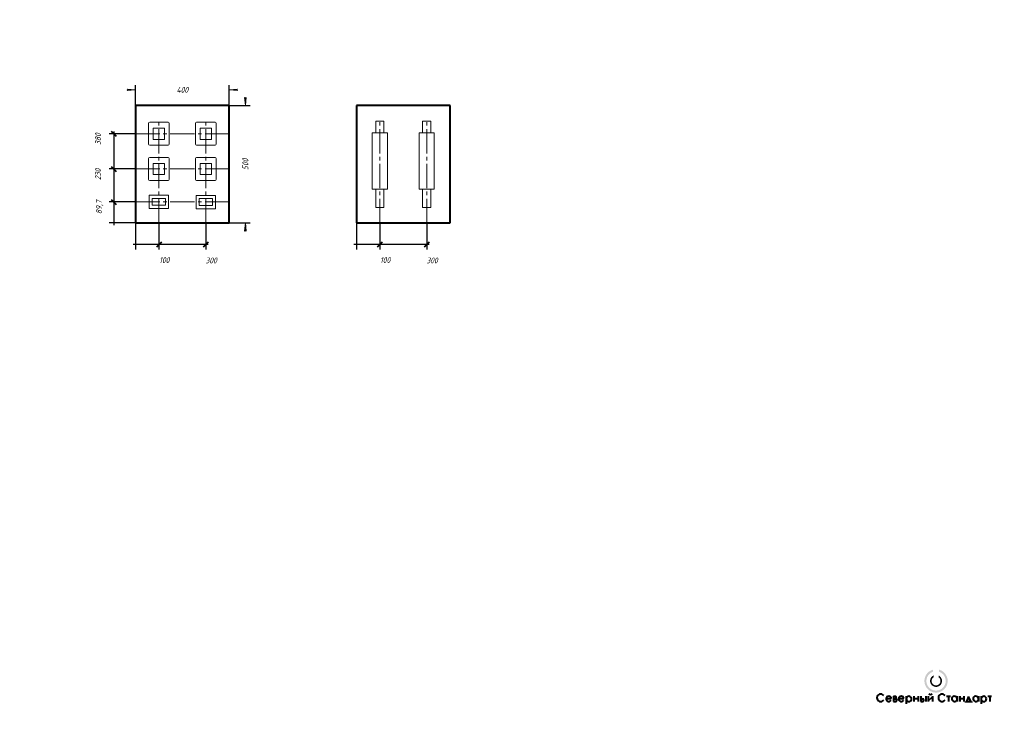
# Model space of a CAD drawing. Header units: millimetres. Extents: x 0 to 420, y 0 to 297.
import ezdxf

# ---------------------------------------------------------------- set-up
doc = ezdxf.new("R2010")
doc.units = ezdxf.units.MM
for name, pattern in [('K5LT32768', [0]), ('K5LT_AXLED', [14.833333, 10.333333, -1.5, 1.5, -1.5]), ('K5LT_BASIC', [0]), ('K5LT_THIN', [0])]:
    doc.linetypes.add(name, pattern=pattern)
doc.layers.add('Системный слой', color=1, linetype='Continuous', true_color=0xff0000)
doc.layers.add('Системный слой (1)', color=7, linetype='Continuous')
doc.styles.add('KDIMTEXTSTYLE', font='GOST_AU.SHX', dxfattribs={"width": 0.96, "oblique": 15, "height": 5})
doc.dimstyles.new('KDIMSTYLE (0.10)', dxfattribs={"dimtxt": 5, "dimasz": 1, "dimexe": 2, "dimexo": 0, "dimgap": 1, "dimtad": 1, "dimlfac": 10, "dimtxsty": 'KDIMTEXTSTYLE', "dimsah": 1, "dimcen": 0, "dimdle": 1, "dimadec": 0, "dimazin": 0, "dimtfac": 0.667, "dimtmove": 0, "dimatfit": 3, "dimfxl": 0, "dimtvp": 1, "dimtolj": 1, "dimtzin": 0, "dimarcsym": 0})

# ---------------------------------------------------------------- blocks, each defined once
blk = doc.blocks.new('KDIMARROW_00')
at = {"layer": 'Системный слой (1)', "color": 0, "linetype": 'K5LT_THIN', "lineweight": 18}
blk.add_line((0, 0), (-1, 0), dxfattribs=at)
blk = doc.blocks.new('KDIMARROW_03')
at = {"layer": 'Системный слой', "color": 0, "linetype": 'K5LT_BASIC', "lineweight": 40}
blk.add_line((-1.06, -1.06), (1.06, 1.06), dxfattribs=at)
at = {"layer": 'Системный слой', "color": 0, "linetype": 'K5LT_THIN', "lineweight": 18}
blk.add_line((0, 0), (2, 0), dxfattribs=at)
at = {"layer": 'Системный слой (1)', "color": 0, "linetype": 'K5LT_THIN', "lineweight": 18}
blk.add_line((0, 0), (-1, 0), dxfattribs=at)
blk = doc.blocks.new('KDIMARROW_01')
at = {"layer": 'Системный слой'}
blk.add_hatch(color=0, dxfattribs=at).paths.add_polyline_path([(-3.5, -0.31), (0, 0), (-3.5, 0.31), (-3.15, 0)])
at = {"layer": 'Системный слой', "color": 0, "linetype": 'K5LT_THIN', "lineweight": 18}
for p, q in [((-3.15, 0), (-3.5, 0.31)), ((-3.5, 0.31), (0, 0)), ((0, 0), (-3.5, -0.31)), ((-3.5, -0.31), (-3.15, 0))]:
    blk.add_line(p, q, dxfattribs=at)
at = {"layer": 'Системный слой (1)', "color": 0, "linetype": 'K5LT_THIN', "lineweight": 18}
blk.add_line((0, 0), (-1, 0), dxfattribs=at)
blk = doc.blocks.new('U4')
at = {"layer": 'Системный слой (1)', "linetype": 'K5LT_THIN', "lineweight": 18}
for p, q in [((61.79, 250.75), (56.99, 250.75)), ((56.99, 250.75), (56.99, 245.95)), ((61.79, 245.95), (61.79, 250.75)), ((56.99, 245.95), (61.79, 245.95))]:
    blk.add_line(p, q, dxfattribs=at)
blk = doc.blocks.new('U5')
at = {"layer": 'Системный слой (1)', "linetype": 'K5LT_THIN', "lineweight": 18}
for p, q in [((156.85, 248.78), (150.35, 248.78)), ((150.35, 248.78), (150.35, 224.78)), ((156.85, 224.78), (156.85, 248.78)), ((150.35, 224.78), (156.85, 224.78))]:
    blk.add_line(p, q, dxfattribs=at)
blk = doc.blocks.new('U6')
at = {"layer": 'Системный слой (1)', "linetype": 'K5LT_THIN', "lineweight": 18}
for p, q in [((76.99, 245.95), (76.99, 250.75)), ((76.99, 250.75), (81.79, 250.75)), ((81.79, 250.75), (81.79, 245.95)), ((81.79, 245.95), (76.99, 245.95))]:
    blk.add_line(p, q, dxfattribs=at)
blk = doc.blocks.new('U7')
at = {"layer": 'Системный слой (1)', "linetype": 'K5LT_THIN', "lineweight": 18}
for p, q in [((61.79, 235.75), (56.99, 235.75)), ((56.99, 235.75), (56.99, 230.95)), ((61.79, 230.95), (61.79, 235.75)), ((56.99, 230.95), (61.79, 230.95))]:
    blk.add_line(p, q, dxfattribs=at)
blk = doc.blocks.new('U8')
at = {"layer": 'Системный слой (1)', "linetype": 'K5LT_THIN', "lineweight": 18}
for p, q in [((76.99, 230.95), (76.99, 235.75)), ((76.99, 235.75), (81.79, 235.75)), ((81.79, 235.75), (81.79, 230.95)), ((81.79, 230.95), (76.99, 230.95))]:
    blk.add_line(p, q, dxfattribs=at)
blk = doc.blocks.new('U9')
at = {"layer": 'Системный слой (1)', "linetype": 'K5LT_THIN', "lineweight": 18}
for p, q in [((176.85, 248.78), (170.35, 248.78)), ((170.35, 248.78), (170.35, 224.78)), ((176.85, 224.78), (176.85, 248.78)), ((170.35, 224.78), (176.85, 224.78))]:
    blk.add_line(p, q, dxfattribs=at)
blk = doc.blocks.new('U10')
at = {"layer": 'Системный слой (1)', "linetype": 'K5LT_BASIC', "lineweight": 40}
for p, q in [((89.39, 260.35), (49.39, 260.35)), ((49.39, 260.35), (49.39, 210.35)), ((89.39, 210.35), (89.39, 260.35)), ((49.39, 210.35), (89.39, 210.35))]:
    blk.add_line(p, q, dxfattribs=at)
blk = doc.blocks.new('U11')
at = {"layer": 'Системный слой (1)', "linetype": 'K5LT_BASIC', "lineweight": 40}
for p, q in [((183.6, 260.35), (143.6, 260.35)), ((143.6, 260.35), (143.6, 210.35)), ((183.6, 210.35), (183.6, 260.35)), ((143.6, 210.35), (183.6, 210.35))]:
    blk.add_line(p, q, dxfattribs=at)
blk = doc.blocks.new('U12')
at = {"layer": 'Системный слой (1)', "linetype": 'K5LT_THIN', "lineweight": 18}
for p, q in [((56.55, 220.78), (62.24, 220.78)), ((56.55, 217.87), (56.55, 220.78)), ((62.24, 220.78), (62.24, 217.87)), ((62.24, 217.87), (56.55, 217.87))]:
    blk.add_line(p, q, dxfattribs=at)
blk = doc.blocks.new('U13')
at = {"layer": 'Системный слой (1)', "linetype": 'K5LT_THIN', "lineweight": 18}
for p, q in [((76.55, 220.75), (82.24, 220.75)), ((76.55, 217.85), (76.55, 220.75)), ((82.24, 220.75), (82.24, 217.85)), ((82.24, 217.85), (76.55, 217.85))]:
    blk.add_line(p, q, dxfattribs=at)
blk = doc.blocks.new('U14')
at = {"layer": 'Системный слой (1)'}
for points in [[(392.17, 19.88), (392.17, 18.99), (392.91, 18.66), (393.57, 18.19), (394.13, 17.61), (394.56, 16.92), (394.85, 16.16), (394.99, 15.36), (395, 15.08), (394.92, 14.27), (394.68, 13.5), (394.3, 12.78), (393.78, 12.16), (393.15, 11.65), (392.43, 11.27), (391.66, 11.04), (390.85, 10.96), (390.04, 11.05), (389.27, 11.29), (388.56, 11.68), (387.94, 12.2), (387.43, 12.83), (387.06, 13.55), (386.83, 14.33), (386.76, 15.08), (386.84, 15.89), (387.08, 16.66), (387.46, 17.38), (387.98, 18), (388.61, 18.51), (389.32, 18.89), (389.61, 19), (389.61, 19.89), (388.77, 19.58), (388, 19.13), (387.32, 18.55), (386.76, 17.86), (386.33, 17.08), (386.05, 16.24), (385.92, 15.36), (385.91, 15.08), (385.99, 14.19), (386.23, 13.33), (386.61, 12.53), (387.14, 11.81), (387.78, 11.2), (388.52, 10.7), (389.34, 10.35), (390.21, 10.16), (391.1, 10.11), (391.98, 10.23), (392.83, 10.51), (393.62, 10.93), (394.31, 11.49), (394.9, 12.16), (395.36, 12.92), (395.67, 13.75), (395.83, 14.63), (395.85, 15.08), (395.77, 15.97), (395.53, 16.83), (395.15, 17.63), (394.62, 18.35), (393.98, 18.97), (393.24, 19.46), (392.42, 19.81)], [(391.95, 17.41), (391.95, 16.65), (392.35, 16.28), (392.64, 15.81), (392.77, 15.28), (392.78, 15.08), (392.7, 14.54), (392.47, 14.04), (392.1, 13.63), (391.64, 13.34), (391.11, 13.19), (390.56, 13.21), (390.03, 13.38), (389.58, 13.69), (389.24, 14.12), (389.03, 14.63), (388.98, 15.08), (389.06, 15.62), (389.29, 16.12), (389.66, 16.53), (389.82, 16.66), (389.82, 17.41), (389.28, 17.08), (388.83, 16.62), (388.52, 16.06), (388.35, 15.45), (388.32, 15.08), (388.4, 14.45), (388.63, 13.85), (389.01, 13.33), (389.5, 12.93), (390.08, 12.65), (390.7, 12.53), (391.34, 12.56), (391.95, 12.76), (392.49, 13.09), (392.93, 13.55), (393.25, 14.11), (393.41, 14.73), (393.44, 15.08), (393.36, 15.71), (393.12, 16.31), (392.75, 16.83), (392.26, 17.23)]]:
    blk.add_hatch(color=256, dxfattribs=at).paths.add_polyline_path(points)
at = {"layer": 'Системный слой (1)', "linetype": 'K5LT32768', "lineweight": 40}
for p, q in [((372.78, 8.53), (372.78, 6.34)), ((372.78, 8.53), (373.56, 8.53)), ((378.17, 8.64), (378.17, 5.36)), ((381.46, 8.62), (381.46, 6.24)), ((383.2, 8.62), (383.2, 6.24)), ((384.37, 8.62), (384.37, 6.34)), ((386.46, 8.62), (386.46, 6.24)), ((387.58, 8.62), (387.58, 6.24)), ((389.42, 8.62), (389.42, 6.24)), ((395.41, 8.53), (397, 8.53)), ((396.22, 8.53), (396.22, 6.24)), ((399.88, 8.62), (399.88, 6.24)), ((401.01, 8.62), (401.01, 6.24)), ((402.75, 8.62), (402.75, 6.24)), ((404.79, 8.49), (403.86, 6.31)), ((405.73, 6.31), (404.79, 8.49)), ((408.98, 8.62), (408.98, 6.24)), ((410.1, 8.64), (410.1, 5.36)), ((412.96, 8.53), (414.55, 8.53)), ((413.77, 8.53), (413.77, 6.24)), ((369.54, 7.56), (371.8, 7.56)), ((372.78, 7.49), (373.56, 7.49)), ((372.78, 6.34), (373.56, 6.34)), ((374.92, 7.56), (377.18, 7.56)), ((381.46, 7.53), (383.2, 7.53)), ((384.37, 7.49), (385.15, 7.49)), ((384.37, 6.34), (385.15, 6.34)), ((387.58, 6.55), (389.42, 8.33)), ((401.01, 7.53), (402.75, 7.53)), ((403.61, 5.88), (403.61, 6.31)), ((403.61, 6.31), (405.95, 6.31)), ((405.95, 6.31), (405.95, 5.93))]:
    blk.add_line(p, q, dxfattribs=at)
for centre, radius, start, end in [((367.31, 7.88), 1.62, 37.074, 321.6008), ((370.67, 7.41), 1.14, 7.3391, 332.5516), ((373.38, 8.02), 0.54, 281.1083, 70.9439), ((376.05, 7.41), 1.14, 7.3391, 332.5516), ((379.3, 7.41), 1.14, 0, 180), ((388.52, 10.12), 0.837, 216.4819, 323.681), ((393.48, 7.88), 1.62, 37.074, 321.6008), ((398.76, 7.41), 1.14, 7.3391, 3.7582), ((407.86, 7.41), 1.14, 7.3391, 3.7582), ((411.23, 7.41), 1.14, 0, 180), ((373.56, 6.91), 0.577, 270, 90), ((379.3, 7.41), 1.14, 180, 0), ((385.15, 6.91), 0.577, 270, 90), ((411.23, 7.41), 1.14, 180, 0)]:
    blk.add_arc(centre, radius, start, end, dxfattribs=at)

msp = doc.modelspace()

# ---------------------------------------------------------------- linework, layer by layer
at = {"layer": 'Системный слой (1)', "linetype": 'K5LT_THIN', "lineweight": 18}
for p, q in [((54.9939, 252.8194), (54.9939, 243.8882)), ((55.4509, 253.2533), (63.3369, 253.2533)), ((63.7939, 252.8184), (63.7939, 243.8879)), ((74.9939, 252.8184), (74.9939, 243.8879)), ((83.3369, 253.2533), (75.4509, 253.2533)), ((83.7939, 252.8194), (83.7939, 243.8882)), ((155.3512, 253.7838), (151.8512, 253.7838)), ((151.8512, 253.7838), (151.8512, 248.7838)), ((155.3512, 248.7838), (155.3512, 253.7838)), ((175.3512, 253.7838), (171.8512, 253.7838)), ((171.8512, 253.7838), (171.8512, 248.7838)), ((175.3512, 248.7838), (175.3512, 253.7838)), ((55.4509, 243.4533), (63.3369, 243.4533)), ((83.3369, 243.4533), (75.4509, 243.4533)), ((54.9939, 237.8194), (54.9939, 228.8882)), ((55.4509, 238.2533), (63.3369, 238.2533)), ((63.7939, 237.8184), (63.7939, 228.8879)), ((74.9939, 237.8184), (74.9939, 228.8879)), ((83.3369, 238.2533), (75.4509, 238.2533)), ((83.7939, 237.8194), (83.7939, 228.8882)), ((55.4509, 228.4533), (63.3369, 228.4533)), ((83.3369, 228.4533), (75.4509, 228.4533)), ((151.8512, 224.7838), (151.8512, 216.9238)), ((155.3512, 216.9238), (155.3512, 224.7838)), ((171.8512, 224.7838), (171.8512, 216.9238)), ((175.3512, 216.9238), (175.3512, 224.7838)), ((55.2689, 222.1288), (63.5189, 222.1288)), ((55.2689, 222.1288), (55.2689, 216.4538)), ((63.5189, 222.1288), (63.5189, 216.4538)), ((75.2689, 222.1045), (83.5189, 222.1045)), ((75.2689, 222.1045), (75.2689, 216.4295)), ((83.5189, 222.1045), (83.5189, 216.4295)), ((55.2689, 216.4538), (63.5189, 216.4538)), ((75.2689, 216.4295), (83.5189, 216.4295)), ((151.8512, 216.9238), (155.3512, 216.9238)), ((171.8512, 216.9238), (175.3512, 216.9238))]:
    msp.add_line(p, q, dxfattribs=at)
at = {"layer": 'Системный слой (1)', "linetype": 'K5LT_AXLED', "lineweight": 18}
for p, q in [((59.3939, 210.3538), (59.3939, 254.2982)), ((79.3939, 210.3538), (79.3939, 254.2982)), ((153.6012, 210.3538), (153.6012, 253.7838)), ((173.6012, 210.3538), (173.6012, 253.7838)), ((49.3939, 248.3538), (89.3939, 248.3538)), ((49.3939, 233.3538), (89.3939, 233.3538)), ((49.3939, 219.3241), (89.3939, 219.3241))]:
    msp.add_line(p, q, dxfattribs=at)
at = {"layer": 'Системный слой (1)', "linetype": 'K5LT_THIN', "lineweight": 18}
for centre, start, end in [((55.4621, 252.784), 91.364776, 175.797708), ((63.3257, 252.784), 4.202292, 88.635224), ((75.4621, 252.784), 91.364776, 175.797708), ((83.3257, 252.784), 4.202292, 88.635224), ((55.4621, 243.9226), 184.202292, 268.635224), ((63.3257, 243.9226), 271.364776, 355.797708), ((75.4621, 243.9226), 184.202292, 268.635224), ((83.3257, 243.9226), 271.364776, 355.797708), ((55.4621, 237.784), 91.364776, 175.797708), ((63.3257, 237.784), 4.202292, 88.635224), ((75.4621, 237.784), 91.364776, 175.797708), ((83.3257, 237.784), 4.202292, 88.635224), ((55.4621, 228.9226), 184.202292, 268.635224), ((63.3257, 228.9226), 271.364776, 355.797708), ((75.4621, 228.9226), 184.202292, 268.635224), ((83.3257, 228.9226), 271.364776, 355.797708)]:
    msp.add_arc(centre, 0.4695, start, end, dxfattribs=at)

# ---------------------------------------------------------------- block references
at = {"layer": 'Системный слой (1)'}
for name in ['U10', 'U11', 'U4', 'U6', 'U5', 'U9', 'U7', 'U8', 'U12', 'U13', 'U14']:
    msp.add_blockref(name, (0, 0), dxfattribs=at)

# ---------------------------------------------------------------- dimensions: what is measured, and where the dimension line sits
for base, p1, p2, location, override in [((49.3939, 267.1022), (89.3939, 258.3538), (49.3939, 258.3538), (69.3939, 267.1022), {"dimexo": 2, "dimpost": '\\H2.5;\\W0.96;\\Q15;\\H2.5;\\W0.96;\\Q15;<>\\H2.5;\\W0.96;\\Q15;', "dimblk1": 'KDIMARROW_01', "dimblk2": 'KDIMARROW_01', "dimse1": 0, "dimse2": 0, "dimtolj": 1}), ((49.3939, 201.0911), (79.3939, 210.3538), (49.3939, 210.3538), (81.6779, 194.3541), {"dimexo": 0, "dimpost": '\\H2.5;\\W0.96;\\Q15;<>', "dimblk1": 'KDIMARROW_03', "dimblk2": 'KDIMARROW_00', "dimse1": 0, "dimse2": 0, "dimtolj": 1}), ((49.3939, 201.0911), (59.3939, 210.3538), (49.3939, 210.3538), (61.6779, 194.5195), {"dimexo": 0, "dimpost": '\\H2.5;\\W0.96;\\Q15;<>', "dimblk1": 'KDIMARROW_03', "dimblk2": 'KDIMARROW_00', "dimse1": 0, "dimse2": 0, "dimtolj": 1}), ((143.6012, 201.0911), (153.6012, 210.3538), (143.6012, 210.3538), (155.8851, 194.5195), {"dimexo": 0, "dimpost": '\\H2.5;\\W0.96;\\Q15;<>', "dimblk1": 'KDIMARROW_03', "dimblk2": 'KDIMARROW_00', "dimse1": 0, "dimse2": 0, "dimtolj": 1}), ((143.6012, 201.0911), (173.6012, 210.3538), (143.6012, 210.3538), (175.8851, 194.3541), {"dimexo": 0, "dimpost": '\\H2.5;\\W0.96;\\Q15;<>', "dimblk1": 'KDIMARROW_03', "dimblk2": 'KDIMARROW_00', "dimse1": 0, "dimse2": 0, "dimtolj": 1})]:
    msp.add_linear_dim(base=base, p1=p1, p2=p2, location=location, dimstyle='KDIMSTYLE (0.10)', override=override, dxfattribs=at).render()
for base, p1, p2, location, override in [((96.2553, 210.3538), (89.3939, 260.3538), (89.3939, 210.3538), (96.2553, 235.3538), {"dimexo": 0, "dimpost": '\\H2.5;\\W0.96;\\Q15;<>', "dimblk1": 'KDIMARROW_01', "dimblk2": 'KDIMARROW_01', "dimse1": 0, "dimse2": 0, "dimtolj": 1}), ((40.1312, 210.3538), (49.3939, 248.3538), (49.3939, 210.3538), (33.3942, 246.0699), {"dimexo": 0, "dimpost": '\\H2.5;\\W0.96;\\Q15;<>', "dimblk1": 'KDIMARROW_03', "dimblk2": 'KDIMARROW_00', "dimse1": 0, "dimse2": 0, "dimtolj": 1}), ((40.1312, 210.3538), (49.3939, 233.3538), (49.3939, 210.3538), (33.3942, 231.0699), {"dimexo": 0, "dimpost": '\\H2.5;\\W0.96;\\Q15;<>', "dimblk1": 'KDIMARROW_03', "dimblk2": 'KDIMARROW_00', "dimse1": 0, "dimse2": 0, "dimtolj": 1}), ((40.1312, 210.3538), (49.3939, 219.3241), (49.3939, 210.3538), (34.0887, 217.0402), {"dimexo": 0, "dimpost": '\\H2.5;\\W0.96;\\Q15;<>', "dimblk1": 'KDIMARROW_03', "dimblk2": 'KDIMARROW_00', "dimse1": 0, "dimse2": 0, "dimtolj": 1})]:
    msp.add_linear_dim(base=base, p1=p1, p2=p2, angle=90, location=location, dimstyle='KDIMSTYLE (0.10)', override=override, dxfattribs=at).render()

doc.saveas('drawing.dxf')
